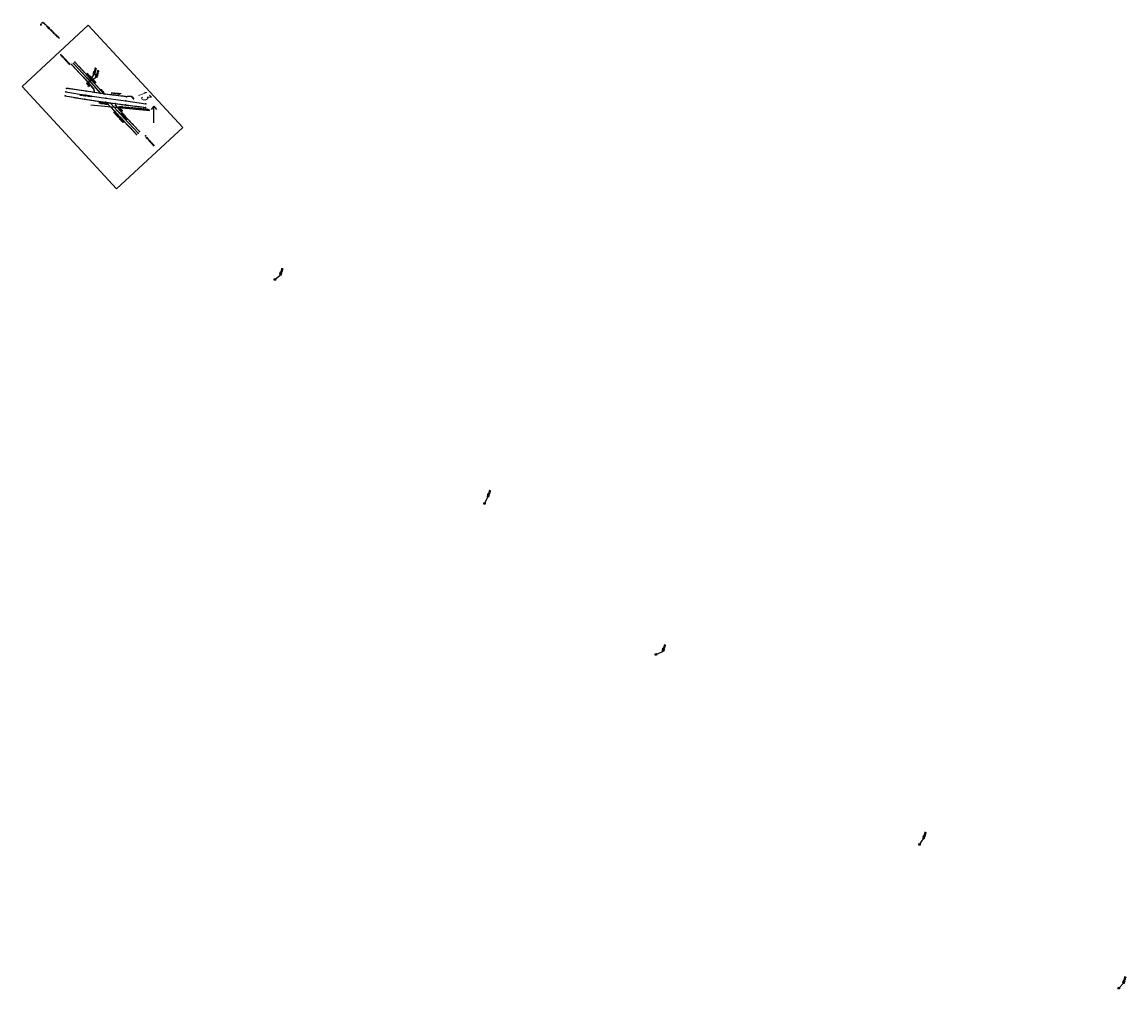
# Model space of a CAD drawing. Extents: x 0 to 213038, y 0 to 462006.
# Tile 40 of 106: x 175210 to 177905, y 417241 to 419600. Entities that reach past the tile are written whole.
import ezdxf
from ezdxf import colors
from ezdxf.entities.mleader import LeaderData, LeaderLine
from ezdxf.enums import TextEntityAlignment as Align
from ezdxf.math import Vec2, Vec3

# ---------------------------------------------------------------- set-up
doc = ezdxf.new("R2010")
doc.units = 0
doc.header["$LTSCALE"] = 20
doc.header["$MEASUREMENT"] = 0
doc.linetypes.add('PV_X_EP', pattern=[0.27, 0.22, -0.05])
doc.layers.get('0').update_dxf_attribs({"linetype": 'CONTINUOUS'})
for name, color, linetype in [('DT_X_BREAK_LINE', 4, 'CONTINUOUS'), ('DV_X_TEXT', 2, 'CONTINUOUS'), ('OFFSTA_LEAD', 7, 'CONTINUOUS'), ('OFFSTA_TEXT', 7, 'CONTINUOUS'), ('PNTDESC', 3, 'CONTINUOUS'), ('PNTELEV', 5, 'CONTINUOUS'), ('PNTNO', 7, 'CONTINUOUS'), ('PNTS_DTU-4-30-2025', 1, 'CONTINUOUS'), ('PNTS_DTU_COLLECTOR_7-21-25', 1, 'CONTINUOUS'), ('PNTS_MONBOXES', 1, 'CONTINUOUS'), ('PV_X_EOP', 240, 'PV_X_EP'), ('RD_X_BLOCKS', 1, 'CONTINUOUS'), ('RD_X_TEXT', 2, 'CONTINUOUS'), ('SC_SCRATCH-6', 6, 'CONTINUOUS'), ('SN_X_BLOCKS', 94, 'CONTINUOUS'), ('SN_X_TEXT', 2, 'CONTINUOUS'), ('SV_P_BLOCKS', 50, 'CONTINUOUS'), ('SV_X_CENTER_PAVT', 2, 'CONTINUOUS'), ('SV_X_MON_BLOCKS_FOUNDMARK', 7, 'CONTINUOUS'), ('UT_X_TELE_PER TLM', 32, 'UT_X_TELEPHONE'), ('UT_X_TELE_TEXT', 32, 'CONTINUOUS')]:
    doc.layers.add(name, color=color, linetype=linetype)
doc.layers.add('SC_SCRATCH-5', color=5, linetype='CONTINUOUS', plot=False)
doc.styles.add('HY-278-M1|ROMANS', font='ROMANS.SHX')
doc.styles.add('LINETYPE', font='romans.shx', dxfattribs={"width": 0.9})
doc.styles.add('PTXT', font='TXT')
doc.styles.add('romans', font='romans.shx', dxfattribs={"width": 0.75, "oblique": 22.5})
doc.linetypes.add('UT_X_FOC', pattern='A,0.4,-0.13,0.4,-0.13,0.4,-0.13,0.4,-0.13,0.4,-0.13,0.4,["FOC",LINETYPE,S=0.1,R=0,X=0.06,Y=-0.05],-0.4', length=3.45)
doc.linetypes.add('UT_X_TELEPHONE', pattern='A,0.3,-0.13,0.3,-0.13,0.3,-0.13,0.3,-0.13,0.3,["T",LINETYPE,S=0.1,R=0,X=0.062,Y=-0.05],-0.2', length=2.22)
doc.dimstyles.new('20 Scale Prop', dxfattribs={"dimscale": 20, "dimtxt": 0.14, "dimasz": 0.12, "dimexe": 0.05, "dimexo": 0.05, "dimgap": 0.05, "dimtad": 1, "dimzin": 0, "dimdsep": 46, "dimtxsty": 'romans', "dimcen": 0, "dimdle": 0.1, "dimclrd": 1, "dimclre": 1, "dimclrt": 7, "dimaunit": 1, "dimadec": 4, "dimazin": 0, "dimtfac": 1, "dimtmove": 0, "dimatfit": 1, "dimfxl": 1, "dimtvp": 1, "dimtolj": 1, "dimtzin": 0, "dimarcsym": 0})

# ---------------------------------------------------------------- blocks, each defined once
blk = doc.blocks.new('SRVPNO1')
at = {"layer": 'PNTDESC', "style": 'PTXT'}
blk.add_attdef('DESC2', text='', height=1, dxfattribs=at).set_placement((0, -1.75), align=Align.CENTER)
at = {"layer": 'PNTELEV', "style": 'PTXT'}
blk.add_attdef('ELEV2', (1.5, -0.5), '', height=1, dxfattribs=at)
at = {"layer": 'PNTNO', "style": 'PTXT'}
blk.add_attdef('PT#', text='', height=1, dxfattribs=at).set_placement((0, 0.75), align=Align.CENTER)
blk = doc.blocks.new('MONBX')
at = {"flags": 128}
for points in [[(-0.08, 0.02), (-0.08, 0.08), (-0.02, 0.08)], [(-0.04, -0.05), (-0.04, 0.05), (0, -0.05), (0.04, 0.05), (0.04, -0.05)], [(0.02, 0.08), (0.08, 0.08), (0.08, 0.02)], [(-0.02, -0.08), (-0.08, -0.08), (-0.08, -0.02)], [(0.08, -0.02), (0.08, -0.08), (0.02, -0.08)]]:
    blk.add_lwpolyline(points, dxfattribs=at)
blk = doc.blocks.new('POST')
at = {"color": 32, "lineweight": -2}
for p, q in [((0, 0.07), (-0.06, 0.04)), ((-0.06, 0.04), (-0.06, -0.04)), ((0.06, 0.04), (0, 0.07)), ((0.06, -0.04), (0.06, 0.04)), ((-0.06, -0.04), (0, -0.08)), ((0, -0.08), (0.06, -0.04))]:
    blk.add_line(p, q, dxfattribs=at)
blk = doc.blocks.new('SGN1P')
for p, q in [((0, 0), (-0.08, 0)), ((0, 0.08), (0, -0.08))]:
    blk.add_line(p, q)
blk = doc.blocks.new('MNAILS')
h = blk.add_hatch(color=256)
edge = h.paths.add_edge_path()
edge.add_arc((0, 0), 0.0249, 0, 360)
at = {"flags": 128}
for points in [[(0.1, -0.04), (0.1, 0.04), (0.13, -0.04), (0.15, 0.04), (0.15, -0.04)], [(0.22, -0.04), (0.22, 0.04), (0.26, -0.04), (0.26, 0.04)], [(0.37, 0.03), (0.37, 0.04), (0.37, 0.04), (0.36, 0.04), (0.36, 0.04), (0.35, 0.04), (0.35, 0.04), (0.34, 0.04), (0.34, 0.03), (0.33, 0.03), (0.33, 0.02), (0.33, 0.02), (0.33, 0.02), (0.34, 0.01), (0.37, -0.01), (0.37, -0.01), (0.37, -0.01), (0.37, -0.02), (0.37, -0.02), (0.37, -0.02), (0.37, -0.03), (0.37, -0.03), (0.37, -0.03), (0.37, -0.03), (0.37, -0.04), (0.37, -0.04), (0.36, -0.04), (0.36, -0.04), (0.36, -0.04), (0.35, -0.04), (0.35, -0.04), (0.34, -0.03), (0.33, -0.03)], [(0.19, -0.03), (0.2, -0.03), (0.2, -0.03), (0.2, -0.03), (0.2, -0.04), (0.2, -0.04), (0.2, -0.04), (0.19, -0.04), (0.19, -0.04), (0.19, -0.04), (0.19, -0.03), (0.19, -0.03), (0.19, -0.03)], [(0.3, -0.03), (0.31, -0.03), (0.31, -0.03), (0.31, -0.03), (0.31, -0.04), (0.31, -0.04), (0.31, -0.04), (0.3, -0.04), (0.3, -0.04), (0.3, -0.04), (0.3, -0.03), (0.3, -0.03), (0.3, -0.03)], [(0.41, -0.03), (0.42, -0.03), (0.42, -0.03), (0.42, -0.03), (0.42, -0.04), (0.42, -0.04), (0.42, -0.04), (0.41, -0.04), (0.41, -0.04), (0.41, -0.04), (0.41, -0.03), (0.41, -0.03), (0.41, -0.03)]]:
    blk.add_lwpolyline(points, dxfattribs=at)

msp = doc.modelspace()

# ---------------------------------------------------------------- linework, layer by layer
at = {"layer": 'DT_X_BREAK_LINE'}
for points in [[(175410.4, 419425.4, 1156), (175372.8, 419466.7, 1155.6), (175339.4, 419502.7, 1155.7)], [(175331.4, 419496.5, 1155.8), (175365.8, 419459.6, 1155.6), (175385.3, 419436.2, 1155.4), (175386.3, 419429.2, 1155.3)], [(175315.4, 419420.1, 1154), (175363.9, 419412.2, 1155), (175414, 419404.6, 1156.5), (175462.8, 419398.1, 1156.1), (175511.4, 419392.2, 1155.5)], [(175477.9, 419419, 1153.9), (175465.3, 419418.2, 1156.2), (175413.4, 419424.3, 1156.2), (175366.9, 419431.5, 1154.5), (175318.6, 419438.6, 1153.8)], [(175416.5, 419404.1, 1156.6), (175456, 419362.1, 1156.3), (175490.1, 419326.2, 1156.3)], [(175437.7, 419401.5, 1156.8), (175438.6, 419396.8, 1156.6), (175462.8, 419369.4, 1156.1), (175497.4, 419333.2, 1156.2)]]:
    msp.add_polyline3d(points, dxfattribs=at)
at = {"layer": 'PNTS_DTU-4-30-2025'}
for p in [(175256.4, 419594, 1155.8), (175305.1, 419520.3, 1155.5), (175389.3, 419452.8, 1155.2), (175372.7, 419444.4, 1154.9), (175429.8, 419426.6, 1155.5), (175399.7, 419403.5, 1155.4), (175435.1, 419379.7, 1155.6), (175447.3, 419390.6, 1156.2), (175511.9, 419322.4, 1155.9)]:
    msp.add_point(p, dxfattribs=at)
at = {"layer": 'PNTS_DTU_COLLECTOR_7-21-25'}
for p in [(175335.7, 419499.2, 1155.8), (175339.4, 419502.7, 1155.7), (175331.4, 419496.5, 1155.8), (175365.8, 419459.6, 1155.6), (175369.4, 419463.3, 1155.7), (175372.8, 419466.7, 1155.6), (175376.1, 419455.9, 1155.7), (175315.4, 419420.1, 1154), (175317, 419430.3, 1154.2), (175318.6, 419438.6, 1153.8), (175365.5, 419422.3, 1155), (175366.9, 419431.5, 1154.5), (175385.3, 419436.2, 1155.4), (175386.3, 419429.2, 1155.3), (175401.1, 419426.8, 1155.8), (175404.3, 419434.7, 1155.8), (175410.4, 419425.4, 1156), (175413.4, 419424.3, 1156.2), (175465.3, 419418.2, 1156.2), (175477.9, 419419.1, 1155.7), (175477.9, 419419, 1153.9), (175363.9, 419412.2, 1155), (175414, 419404.6, 1156.5), (175414.6, 419414.7, 1156.7), (175416.5, 419404.1, 1156.6), (175426, 419402.4, 1156.7), (175437.7, 419401.5, 1156.8), (175438.6, 419396.8, 1156.6), (175462.8, 419398.1, 1156.1), (175463.7, 419407.9, 1156.5), (175511.4, 419392.2, 1155.5), (175512.8, 419401, 1155.9), (175442.8, 419383.8, 1156.4), (175459.8, 419365.5, 1156.3), (175462.8, 419369.4, 1156.1), (175456, 419362.1, 1156.3), (175490.1, 419326.2, 1156.3), (175493.5, 419329.4, 1156.4), (175497.4, 419333.2, 1156.2)]:
    msp.add_point(p, dxfattribs=at)
at = {"layer": 'PNTS_MONBOXES'}
for p in [(175376.1, 419455.9, 1155.6), (175376.1, 419455.9, 1155.6), (175376.1, 419455.9, 1155.6), (175827.9, 418972.3, 1156.7), (175827.9, 418972.3, 1156.7), (175827.9, 418972.3, 1156.7), (176339.5, 418425.5, 1156.1), (176339.5, 418425.5, 1156.1), (176339.5, 418425.5, 1156.1), (176757.8, 418057.2, 1156.5), (176757.8, 418057.2, 1156.6), (176757.8, 418057.2, 1156.6), (177401.1, 417593.7, 1154.9), (177401.2, 417593.7, 1154.9), (177401.2, 417593.7, 1154.9), (177887.8, 417242.7, 1153), (177887.8, 417242.6, 1152.9), (177887.8, 417242.6, 1153)]:
    msp.add_point(p, dxfattribs=at)
at = {"layer": 'PV_X_EOP', "flags": 128}
for points in [[(175410.4, 419425.4), (175372.8, 419466.7), (175339.4, 419502.7)], [(175331.4, 419496.5), (175365.8, 419459.6), (175385.3, 419436.2), (175386.3, 419429.2)], [(175315.4, 419420.1), (175363.9, 419412.2), (175414, 419404.6), (175462.8, 419398.1), (175511.4, 419392.2)], [(175477.9, 419419), (175465.3, 419418.2), (175413.4, 419424.3), (175366.9, 419431.5), (175318.6, 419438.6)], [(175416.5, 419404.1), (175456, 419362.1), (175490.1, 419326.2)], [(175437.7, 419401.5), (175438.6, 419396.8), (175462.8, 419369.4), (175497.4, 419333.2)]]:
    msp.add_lwpolyline(points, dxfattribs=at)
at = {"layer": 'RD_X_BLOCKS'}
msp.add_circle((175442.8, 419383.8, 1156.4), 0.5, dxfattribs=at)
at = {"layer": 'SC_SCRATCH-5'}
msp.add_lwpolyline([(175602.8, 419342.9), (175372, 419592.6), (175210.5, 419443.3), (175441.2, 419193.6), (175602.8, 419342.9)], close=True, dxfattribs=at)
at = {"layer": 'SC_SCRATCH-6'}
msp.add_line((175532.1, 419354.5, -1149.1), (175532.1, 419395.4, -1149.1), dxfattribs=at)
at = {"layer": 'SC_SCRATCH-6', "elevation": -1149.1}
for points in [[(175532.1, 419395.4), (175525.3, 419386.7)], [(175532.1, 419395.4), (175538.9, 419386.7)]]:
    msp.add_lwpolyline(points, dxfattribs=at)
at = {"layer": 'SV_X_CENTER_PAVT', "linetype": 'Continuous', "flags": 128}
for points in [[(175335.7, 419499.2), (175369.4, 419463.3), (175401.1, 419426.8)], [(175317, 419430.3), (175365.5, 419422.3), (175414.6, 419414.7), (175463.7, 419407.9), (175512.8, 419401)], [(175493.5, 419329.4), (175459.8, 419365.5), (175426, 419402.4)]]:
    msp.add_lwpolyline(points, dxfattribs=at)
at = {"layer": 'UT_X_TELE_PER TLM', "linetype": 'UT_X_FOC'}
msp.add_lwpolyline([(175378.2, 419398.1), (175522.7, 419384.7)], dxfattribs=at)

# ---------------------------------------------------------------- block references
at = {"layer": 'PNTS_DTU-4-30-2025', "xscale": 0.2, "yscale": 0.2, "zscale": 0.2}
for p, values in [((175256.4, 419594, 1155.8), {'PT#': 'V191', 'ELEV2': '1155.810', 'DESC2': 'POST-6"X6"WOODEN#9'}), ((175305.1, 419520.3, 1155.5), {'PT#': 'V190', 'ELEV2': '1155.535', 'DESC2': 'SIGNPB-STOP AHEAD'}), ((175389.3, 419452.8, 1155.2), {'PT#': 'V183', 'ELEV2': '1155.241', 'DESC2': 'SIGNPB-NO MOTOR VEHICLES'}), ((175372.7, 419444.4, 1154.9), {'PT#': 'V184', 'ELEV2': '1154.903', 'DESC2': 'SIGNPB-STOP'}), ((175429.8, 419426.6, 1155.5), {'PT#': 'V186', 'ELEV2': '1155.538', 'DESC2': 'SIGNPB-BIKEROUTE'}), ((175399.7, 419403.5, 1155.4), {'PT#': 'V185', 'ELEV2': '1155.397', 'DESC2': 'SIGNPB-BIKEROUTE'}), ((175435.1, 419379.7, 1155.6), {'PT#': 'V188', 'ELEV2': '1155.570', 'DESC2': 'SIGNPB-NO MOTOR VEHICLES'}), ((175447.3, 419390.6, 1156.2), {'PT#': 'V187', 'ELEV2': '1156.174', 'DESC2': 'SIGNPB-STOP'}), ((175511.9, 419322.4, 1155.9), {'PT#': 'V189', 'ELEV2': '1155.858', 'DESC2': 'SIGNPB-STOP AHEAD'})]:
    msp.add_blockref('SRVPNO1', p, dxfattribs=at).add_auto_attribs(values)
at = {"layer": 'PNTS_DTU_COLLECTOR_7-21-25', "xscale": 0.25, "yscale": 0.25, "zscale": 0.25, "rotation": 255.0059928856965}
for p, values in [((175335.7, 419499.2, 1155.8), {'PT#': 'CJM47', 'ELEV2': '1155.831', 'DESC2': 'CL ^ 1 BT'}), ((175339.4, 419502.7, 1155.7), {'PT#': 'CJM60', 'ELEV2': '1155.712', 'DESC2': 'EP ^ 2-BT'}), ((175331.4, 419496.5, 1155.8), {'PT#': 'CJM54', 'ELEV2': '1155.823', 'DESC2': 'EP ^ 1-BT'}), ((175365.8, 419459.6, 1155.6), {'PT#': 'CJM55', 'ELEV2': '1155.587', 'DESC2': 'EP-BT'}), ((175369.4, 419463.3, 1155.7), {'PT#': 'CJM48', 'ELEV2': '1155.667', 'DESC2': 'CL BT'}), ((175372.8, 419466.7, 1155.6), {'PT#': 'CJM59', 'ELEV2': '1155.568', 'DESC2': 'EP-BT'}), ((175376.1, 419455.9, 1155.7), {'PT#': 'CJM50', 'ELEV2': '1155.684', 'DESC2': 'MONBOX-CNTR'}), ((175315.4, 419420.1, 1154), {'PT#': 'CJM77', 'ELEV2': '1153.950', 'DESC2': 'EP ^ 1'}), ((175317, 419430.3, 1154.2), {'PT#': 'CJM82', 'ELEV2': '1154.183', 'DESC2': 'CL ^ 1'}), ((175318.6, 419438.6, 1153.8), {'PT#': 'CJM76', 'ELEV2': '1153.824', 'DESC2': 'EP ^ 2'}), ((175365.5, 419422.3, 1155), {'PT#': 'CJM83', 'ELEV2': '1155.047', 'DESC2': 'CL'}), ((175366.9, 419431.5, 1154.5), {'PT#': 'CJM75', 'ELEV2': '1154.493', 'DESC2': 'EP'}), ((175385.3, 419436.2, 1155.4), {'PT#': 'CJM56', 'ELEV2': '1155.420', 'DESC2': 'EP-BT'}), ((175386.3, 419429.2, 1155.3), {'PT#': 'CJM57', 'ELEV2': '1155.253', 'DESC2': 'EP ^ 2-BT'}), ((175401.1, 419426.8, 1155.8), {'PT#': 'CJM49', 'ELEV2': '1155.844', 'DESC2': 'CL ^ 2 BT'}), ((175404.3, 419434.7, 1155.8), {'PT#': 'CJM1_3', 'ELEV2': '1155.750', 'DESC2': 'MAGS'}), ((175410.4, 419425.4, 1156), {'PT#': 'CJM58', 'ELEV2': '1156.006', 'DESC2': 'EP ^ 1-BT'}), ((175413.4, 419424.3, 1156.2), {'PT#': 'CJM74', 'ELEV2': '1156.152', 'DESC2': 'EP'}), ((175465.3, 419418.2, 1156.2), {'PT#': 'CJM73', 'ELEV2': '1156.242', 'DESC2': 'EP'}), ((175477.9, 419419.1, 1155.7), {'PT#': 'CJM1_4', 'ELEV2': '1155.684', 'DESC2': 'MAGS'}), ((175477.9, 419419, 1153.9), {'PT#': 'CJM72', 'ELEV2': '1153.885', 'DESC2': 'EP ^ 1'}), ((175363.9, 419412.2, 1155), {'PT#': 'CJM78', 'ELEV2': '1154.952', 'DESC2': 'EP'}), ((175414, 419404.6, 1156.5), {'PT#': 'CJM79', 'ELEV2': '1156.543', 'DESC2': 'EP'}), ((175414.6, 419414.7, 1156.7), {'PT#': 'CJM84', 'ELEV2': '1156.691', 'DESC2': 'CL'}), ((175416.5, 419404.1, 1156.6), {'PT#': 'CJM61', 'ELEV2': '1156.618', 'DESC2': 'EP ^ 1-BT'}), ((175426, 419402.4, 1156.7), {'PT#': 'CJM66', 'ELEV2': '1156.704', 'DESC2': 'CL ^ 2 BT'}), ((175437.7, 419401.5, 1156.8), {'PT#': 'CJM67', 'ELEV2': '1156.838', 'DESC2': 'EP ^ 1-BT'}), ((175438.6, 419396.8, 1156.6), {'PT#': 'CJM68', 'ELEV2': '1156.578', 'DESC2': 'EP-BT'}), ((175462.8, 419398.1, 1156.1), {'PT#': 'CJM80', 'ELEV2': '1156.088', 'DESC2': 'EP'}), ((175463.7, 419407.9, 1156.5), {'PT#': 'CJM85', 'ELEV2': '1156.456', 'DESC2': 'CL'}), ((175511.4, 419392.2, 1155.5), {'PT#': 'CJM81', 'ELEV2': '1155.463', 'DESC2': 'EP ^ 2'}), ((175512.8, 419401, 1155.9), {'PT#': 'CJM86', 'ELEV2': '1155.872', 'DESC2': 'CL ^ 2'}), ((175442.8, 419383.8, 1156.4), {'PT#': 'CJM71', 'ELEV2': '1156.442', 'DESC2': 'VALVE-ABND'}), ((175459.8, 419365.5, 1156.3), {'PT#': 'CJM65', 'ELEV2': '1156.316', 'DESC2': 'CL BT'}), ((175462.8, 419369.4, 1156.1), {'PT#': 'CJM69', 'ELEV2': '1156.144', 'DESC2': 'EP-BT'}), ((175456, 419362.1, 1156.3), {'PT#': 'CJM62', 'ELEV2': '1156.282', 'DESC2': 'EP-BT'}), ((175490.1, 419326.2, 1156.3), {'PT#': 'CJM63', 'ELEV2': '1156.311', 'DESC2': 'EP ^ 2-BT'}), ((175493.5, 419329.4, 1156.4), {'PT#': 'CJM64', 'ELEV2': '1156.386', 'DESC2': 'CL ^ 1 BT'}), ((175497.4, 419333.2, 1156.2), {'PT#': 'CJM70', 'ELEV2': '1156.227', 'DESC2': 'EP ^ 2-BT'})]:
    msp.add_blockref('SRVPNO1', p, dxfattribs=at).add_auto_attribs(values)
at = {"layer": 'PNTS_MONBOXES', "xscale": 0.2, "yscale": 0.2, "zscale": 0.2}
for p, values in [((175376.1, 419455.9, 1155.6), {'PT#': 'V180', 'ELEV2': '1155.645', 'DESC2': 'MONBOX'}), ((175376.1, 419455.9, 1155.6), {'PT#': 'V181', 'ELEV2': '1155.618', 'DESC2': 'MONBOX'}), ((175376.1, 419455.9, 1155.6), {'PT#': 'V182', 'ELEV2': '1155.627', 'DESC2': 'MONBOX'}), ((175827.9, 418972.3, 1156.7), {'PT#': 'V269', 'ELEV2': '1156.674', 'DESC2': 'MONBOX'}), ((175827.9, 418972.3, 1156.7), {'PT#': 'V271', 'ELEV2': '1156.685', 'DESC2': 'MONBOX'}), ((175827.9, 418972.3, 1156.7), {'PT#': 'V270', 'ELEV2': '1156.651', 'DESC2': 'MONBOX'}), ((176339.5, 418425.5, 1156.1), {'PT#': 'V272', 'ELEV2': '1156.072', 'DESC2': 'MONBOX'}), ((176339.5, 418425.5, 1156.1), {'PT#': 'V273', 'ELEV2': '1156.073', 'DESC2': 'MONBOX'}), ((176339.5, 418425.5, 1156.1), {'PT#': 'V274', 'ELEV2': '1156.076', 'DESC2': 'MONBOX'}), ((176757.8, 418057.2, 1156.6), {'PT#': 'V276', 'ELEV2': '1156.586', 'DESC2': 'MONBOX'}), ((176757.8, 418057.2, 1156.5), {'PT#': 'V275', 'ELEV2': '1156.451', 'DESC2': 'MONBOX'}), ((176757.8, 418057.2, 1156.6), {'PT#': 'V277', 'ELEV2': '1156.608', 'DESC2': 'MONBOX'}), ((177401.2, 417593.7, 1154.9), {'PT#': 'V278', 'ELEV2': '1154.862', 'DESC2': 'MONBOX'}), ((177401.1, 417593.7, 1154.9), {'PT#': 'V279', 'ELEV2': '1154.864', 'DESC2': 'MONBOX'}), ((177401.2, 417593.7, 1154.9), {'PT#': 'V280', 'ELEV2': '1154.916', 'DESC2': 'MONBOX'}), ((177887.8, 417242.7, 1153), {'PT#': 'V281', 'ELEV2': '1153.040', 'DESC2': 'MONBOX'}), ((177887.8, 417242.6, 1152.9), {'PT#': 'V282', 'ELEV2': '1152.938', 'DESC2': 'MONBOX'}), ((177887.8, 417242.6, 1153), {'PT#': 'V283', 'ELEV2': '1152.985', 'DESC2': 'MONBOX'})]:
    msp.add_blockref('SRVPNO1', p, dxfattribs=at).add_auto_attribs(values)
at = {"layer": 'RD_X_BLOCKS', "xscale": 20, "yscale": 20, "zscale": 20}
for p in [(175256.4, 419594, 1155.8), (175256.4, 419594, 1155.8), (175375.3, 419446.6), (175385.2, 419455.1), (175436.9, 419380.9), (175447.1, 419388.2, 1156.4)]:
    msp.add_blockref('POST', p, dxfattribs=at)
at = {"layer": 'SC_SCRATCH-5', "xscale": 20, "yscale": 20, "zscale": 20}
for p in [(175827.9, 418972.3, 1156.7), (175827.9, 418972.3, 1156.7), (175827.9, 418972.3, 1156.7), (175827.9, 418972.3, 1156.7), (176339.5, 418425.5, 1156.1), (176339.5, 418425.5, 1156.1), (176757.8, 418057.2, 1156.5), (176757.8, 418057.2, 1156.6), (176757.8, 418057.2, 1156.5), (176757.8, 418057.2, 1156.6), (177401.2, 417593.7, 1154.9), (177401.2, 417593.7, 1154.9), (177401.2, 417593.7, 1154.9), (177401.2, 417593.7, 1154.9), (177887.8, 417242.6, 1152.9), (177887.8, 417242.6, 1153), (177887.8, 417242.6, 1152.9), (177887.8, 417242.6, 1153)]:
    msp.add_blockref('MONBX', p, dxfattribs=at)
at = {"layer": 'SN_X_BLOCKS', "xscale": 20, "yscale": 20, "zscale": 20}
for p, rotation in [((175305.1, 419520.3, 1155.5), 132.2917451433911), ((175372.7, 419444.4, 1154.9), 125.2550502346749), ((175389.3, 419452.8, 1155.2), 310.946454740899), ((175429.8, 419426.6, 1155.5), 349.8325894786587), ((175399.7, 419403.5, 1155.4), 177.5743068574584), ((175447.3, 419390.6, 1156.2), 310.4950044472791), ((175435.1, 419379.7, 1155.6), 311.3649830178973), ((175511.9, 419322.4, 1155.9), 310.1614850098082)]:
    msp.add_blockref('SGN1P', p, dxfattribs=dict(at, rotation=rotation))
at = {"layer": 'SV_P_BLOCKS', "xscale": 20, "yscale": 20, "zscale": 20}
for p, rotation in [((175404.3, 419434.7, 1155.8), 311.2898126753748), ((175477.9, 419419.1, 1155.7), 311.6316387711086)]:
    msp.add_blockref('MNAILS', p, dxfattribs=dict(at, rotation=rotation))
at = {"layer": 'SV_X_MON_BLOCKS_FOUNDMARK', "xscale": 20, "yscale": 20, "zscale": 20}
for p, rotation in [((175376.1, 419455.9, 1155.6), 164.2487528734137), ((175827.9, 418972.3, 1156.7), 313.0931768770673), ((176339.5, 418425.5, 1156.1), 167.6127242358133), ((176757.8, 418057.2, 1156.6), 193.5473047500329), ((177401.1, 417593.7, 1154.9), 190.7772502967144), ((177887.8, 417242.7, 1153), 170.2014112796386)]:
    msp.add_blockref('MONBX', p, dxfattribs=dict(at, rotation=rotation))

# ---------------------------------------------------------------- texts
at = {"layer": 'DV_X_TEXT', "style": 'romans', "oblique": 22.5, "width": 0.75}
msp.add_text('KOCHHEISER ROAD W', height=2.4, rotation=352.5722, dxfattribs=at).set_placement((175350.8, 419421.6))
at = {"layer": 'OFFSTA_TEXT', "style": 'HY-278-M1|ROMANS'}
for s, p in [('0.00RT', (175383.8, 419472.4)), ('STA.577+86.18', (175387.3, 419471.5)), ('0.08LT', (175389.8, 419466.5)), ('STA.577+86.09', (175393.3, 419465.6)), ('0.28LT', (175839.3, 418983.6)), ('STA.571+24.22', (175842.8, 418982.7)), ('0.01LT', (176346.1, 418442.1)), ('STA.563+75.42', (176349.6, 418441.2)), ('0.00RT', (176773.4, 418065.5)), ('STA.558+17.19', (176776.9, 418064.6)), ('0.07RT', (177409.5, 417607.9)), ('STA.550+24.31', (177413, 417607)), ('STA.544+24.23', (177901, 417254.2)), ('0.29LT', (177897.5, 417255.1))]:
    msp.add_text(s, height=1.6, rotation=255.5213, dxfattribs=at).set_placement(p, align=Align.MIDDLE_RIGHT)
at = {"layer": 'SC_SCRATCH-6', "style": 'romans', "oblique": 22.5, "width": 0.75}
msp.add_text('13', height=20, rotation=312.7426, dxfattribs=at).set_placement((175490.3, 419426.2, -72.2))
at = {"layer": 'SN_X_TEXT', "char_height": 2.4, "attachment_point": 1, "style": 'romans'}
for s, width, insert, rotation in [('STOP AHEAD SYMBOL', 29.167, (175307.5, 419519.5), 313.0632), ('"NO MOTOR VEHICLES"', 32.103, (175368.8, 419477), 313.0632), ('"STOP"', 10.16, (175368, 419453.1), 313.0632), ('"BIKE ROUTE"', 19.674, (175432.5, 419428, 1156), 353.3147), ('"BIKE ROUTE"', 19.674, (175401.1, 419403.8), 351.3456), ('"NO MOTOR VEHICLES"', 32.103, (175436.6, 419379.8), 313.0632), ('"STOP"', 10.16, (175449.3, 419391), 313.0632), ('STOP AHEAD SYMBOL', 29.167, (175513.9, 419320.5), 313.0632)]:
    msp.add_mtext_dynamic_manual_height_columns(s, width=width, gutter_width=12, heights=[0], dxfattribs=dict(at, insert=insert, rotation=rotation))
at = {"layer": 'UT_X_TELE_TEXT', "style": 'romans', "oblique": 22.5, "width": 0.75}
msp.add_text('APPROX. LOCATION-NOT FIELD LOCATED-PER PLANS ', height=2.4, rotation=354.7082, dxfattribs=at).set_placement((175445.8, 419392.4))

# ---------------------------------------------------------------- leaders
at = {"layer": 'OFFSTA_LEAD', "has_arrowhead": 0}
for points in [[(175376.1, 419456.1), (175385.4, 419471.3), (175390.1, 419489.4)], [(175376.1, 419455.9), (175391.4, 419465.5), (175396, 419483.5)], [(175827.9, 418972.3), (175840.9, 418982.5), (175845.6, 419000.6)], [(176339.5, 418425.5), (176347.7, 418441), (176352.3, 418459.1)], [(176757.8, 418057.2), (176775, 418064.4), (176779.7, 418082.4)], [(177401.1, 417593.7), (177411.1, 417606.9), (177415.7, 417624.5)], [(177887.8, 417242.7), (177899.1, 417254), (177903.8, 417272.1)]]:
    msp.add_leader(points, dimstyle='20 Scale Prop', override={"dimscale": 20, "dimasz": 0.1}, dxfattribs=at)
at = {"layer": 'RD_X_TEXT'}
ml = msp.add_multileader_mtext('Standard', dxfattribs=at)
ml.set_content('6"X6" WOODEN POST MILE MARKER 9', color=256, style='romans')
ml.set_leader_properties(color=1, linetype='CONTINUOUS', lineweight=-1)
ml.build(insert=Vec2(0, 0))
ml.multileader.update_dxf_attribs({"text_right_attachment_type": 3, "dogleg_length": 0.1, "arrow_head_size": 2.4, "scale": 20})
ctx = ml.context
ctx.base_point, ctx.scale, ctx.char_height, ctx.arrow_head_size, ctx.landing_gap_size, ctx.plane_origin, ctx.plane_x_axis, ctx.plane_y_axis = Vec3(175262.3, 419598.9, 1155.8), 20, 2.4, 2.4, 0.6, Vec3(175254.7, 419598.5, 1155.8), Vec3(0.713403, -0.700754), Vec3(0.700754, 0.713403)
ctx.right_attachment = 3
notes = []
notes.append((ctx, [(0, (1, 1, 0), (175260.8, 419600.3, 1155.8), (0.713403, -0.700754), 2, [(0, [(175256.4, 419595.5, 1155.8)], 0, [])])]))
ctx.mtext.insert, ctx.mtext.text_direction, ctx.mtext.rotation, ctx.mtext.flow_direction = Vec3(175263.5, 419599.3, 1155.8), Vec3(0.713403, -0.700754), 5.506731, 5
ml = msp.add_multileader_mtext('Standard', dxfattribs=at)
ml.set_content('BOLLARD HOLE ', color=256, style='romans')
ml.set_leader_properties(color=1, linetype='CONTINUOUS', lineweight=-1)
ml.build(insert=Vec2(0, 0))
ml.multileader.update_dxf_attribs({"text_right_attachment_type": 3, "dogleg_length": 0.1, "arrow_head_size": 2.4, "scale": 20})
ctx = ml.context
ctx.base_point, ctx.scale, ctx.char_height, ctx.arrow_head_size, ctx.landing_gap_size, ctx.plane_origin, ctx.plane_x_axis, ctx.plane_y_axis = Vec3(175450.7, 419377.4, 1156.4), 20, 2.4, 2.4, 0.6, Vec3(175444.1, 419383.1, 1156.4), Vec3(0.675001, -0.737817), Vec3(0.737817, 0.675001)
ctx.right_attachment = 3
notes.append((ctx, [(0, (1, 1, 0), (175449.4, 419378.9, 1156.4), (0.675001, -0.737817), 2, [(0, [(175444.1, 419383.1, 1156.4)], 0, [])])]))
ctx.mtext.insert, ctx.mtext.text_direction, ctx.mtext.rotation, ctx.mtext.width, ctx.mtext.flow_direction = Vec3(175452, 419377.8, 1156.4), Vec3(0.675001, -0.737817), 5.453354, 22.051, 5
for ctx, leaders in notes:
    for number, flags, end, landing, length, lines in leaders:
        leader = LeaderData()
        leader.index, (leader.has_last_leader_line, leader.has_dogleg_vector, leader.attachment_direction) = number, flags
        leader.last_leader_point, leader.dogleg_vector, leader.dogleg_length = Vec3(end), Vec3(landing), length
        for number, points, colour, breaks in lines:
            line = LeaderLine()
            line.index, line.vertices, line.color, line.breaks = number, Vec3.list(points), colors.encode_raw_color(colour), breaks
            leader.lines.append(line)
        ctx.leaders.append(leader)

doc.saveas('drawing.dxf')
